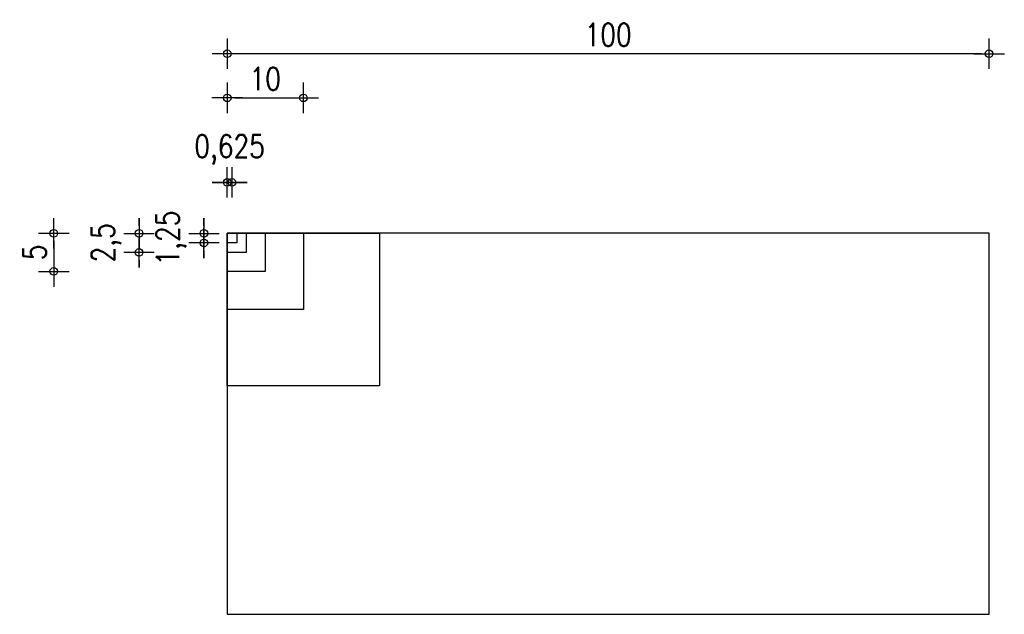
# Model space of a CAD drawing. Header units: millimetres. Extents: x 88 to 217, y 134 to 212.
import ezdxf

# ---------------------------------------------------------------- set-up
doc = ezdxf.new("R2010")
doc.units = ezdxf.units.MM
doc.layers.add('BEMASSUNG', color=8, linetype='Continuous')
doc.styles.add('ROMANS', font='romans', dxfattribs={"width": 0.8})
doc.dimstyles.new('TEST-BEM50', dxfattribs={"dimtxt": 3, "dimasz": 1, "dimexe": 1, "dimexo": 2, "dimgap": 1, "dimtad": 1, "dimdec": 3, "dimtxsty": 'ROMANS', "dimblk": 'BEM-Ring', "dimcen": 0, "dimdle": 0.1, "dimse1": 1, "dimse2": 1, "dimclrd": 256, "dimclre": 256, "dimclrt": 7, "dimazin": 2, "dimtfac": 1, "dimtdec": 3, "dimtofl": 0, "dimtmove": 2, "dimatfit": 0, "dimldrblk": 'ring 1layer', "dimfxl": 0, "dimtolj": 1, "dimarcsym": 0})

# ---------------------------------------------------------------- blocks, each defined once
blk = doc.blocks.new('BEM-Ring')
at = {"layer": 'BEMASSUNG', "color": 1}
for p, q in [((0, -2), (0, 2)), ((-2, 0), (2, 0))]:
    blk.add_line(p, q, dxfattribs=at)
blk.add_circle((0, 0), 0.5, dxfattribs=at)
blk = doc.blocks.new('*D3')
at = {"layer": 'BEMASSUNG', "lineweight": -2}
blk.add_line((213.77, 207.84), (115.77, 207.84), dxfattribs=at)
at = {"layer": 'Defpoints', "color": 0}
for p in [(114.77, 207.84), (114.77, 184.27), (214.77, 184.27)]:
    blk.add_point(p, dxfattribs=at)
at = {"layer": 'BEMASSUNG', "lineweight": -2, "rotation": 180}
blk.add_blockref('BEM-Ring', (114.77, 207.84), dxfattribs=at)
at = {"layer": 'BEMASSUNG', "lineweight": -2}
blk.add_blockref('BEM-Ring', (214.77, 207.84), dxfattribs=at)
at = {"layer": 'BEMASSUNG', "color": 7, "insert": (164.77, 210.34), "char_height": 3, "attachment_point": 5, "style": 'ROMANS'}
blk.add_mtext('\\A1;100', dxfattribs=at)
blk = doc.blocks.new('ring 1layer')
at = {"layer": 'BEMASSUNG', "color": 1}
for p, q in [((0.125, 0), (-0.125, 0)), ((0, 0.125), (0, -0.125))]:
    blk.add_line(p, q, dxfattribs=at)
blk.add_circle((0, 0), 0.025, dxfattribs=at)
blk = doc.blocks.new('*D7')
at = {"layer": 'BEMASSUNG', "lineweight": -2}
for p, q in [((103.2, 185.27), (103.2, 186.27)), ((103.2, 180.77), (103.2, 179.77))]:
    blk.add_line(p, q, dxfattribs=at)
at = {"layer": 'Defpoints', "color": 0}
for p in [(114.77, 184.27), (103.2, 181.77), (114.77, 181.77)]:
    blk.add_point(p, dxfattribs=at)
at = {"layer": 'BEMASSUNG', "lineweight": -2}
for p, rotation in [((103.2, 184.27), 270), ((103.2, 181.77), 90)]:
    blk.add_blockref('BEM-Ring', p, dxfattribs=dict(at, rotation=rotation))
at = {"layer": 'BEMASSUNG', "color": 7, "insert": (98.91, 183.02), "char_height": 3, "attachment_point": 5, "rotation": 90, "style": 'ROMANS'}
blk.add_mtext('\\A1;2,5', dxfattribs=at)
blk = doc.blocks.new('*D8')
at = {"layer": 'BEMASSUNG', "lineweight": -2}
for p, q in [((111.71, 185.27), (111.71, 186.27)), ((111.71, 182.02), (111.71, 181.02))]:
    blk.add_line(p, q, dxfattribs=at)
at = {"layer": 'Defpoints', "color": 0}
for p in [(114.77, 184.27), (111.71, 183.02), (114.77, 183.02)]:
    blk.add_point(p, dxfattribs=at)
at = {"layer": 'BEMASSUNG', "lineweight": -2}
for p, rotation in [((111.71, 184.27), 270), ((111.71, 183.02), 90)]:
    blk.add_blockref('BEM-Ring', p, dxfattribs=dict(at, rotation=rotation))
at = {"layer": 'BEMASSUNG', "color": 7, "insert": (107.42, 183.65), "char_height": 3, "attachment_point": 5, "rotation": 90, "style": 'ROMANS'}
blk.add_mtext('\\A1;1,25', dxfattribs=at)
blk = doc.blocks.new('*D9')
at = {"layer": 'BEMASSUNG', "lineweight": -2}
for p, q in [((113.77, 190.96), (112.77, 190.96)), ((116.39, 190.96), (117.39, 190.96))]:
    blk.add_line(p, q, dxfattribs=at)
at = {"layer": 'Defpoints', "color": 0}
for p in [(115.39, 190.96), (114.77, 184.27), (115.39, 184.27)]:
    blk.add_point(p, dxfattribs=at)
at = {"layer": 'BEMASSUNG', "lineweight": -2}
blk.add_blockref('BEM-Ring', (114.77, 190.96), dxfattribs=at)
at = {"layer": 'BEMASSUNG', "lineweight": -2, "rotation": 180}
blk.add_blockref('BEM-Ring', (115.39, 190.96), dxfattribs=at)
at = {"layer": 'BEMASSUNG', "color": 7, "insert": (115.08, 195.25), "char_height": 3, "attachment_point": 5, "style": 'ROMANS'}
blk.add_mtext('\\A1;0,625', dxfattribs=at)
blk = doc.blocks.new('*D10')
at = {"layer": 'BEMASSUNG', "lineweight": -2}
blk.add_line((92, 183.27), (92, 180.27), dxfattribs=at)
at = {"layer": 'Defpoints', "color": 0}
for p in [(119.77, 184.27), (92, 179.27), (119.77, 179.27)]:
    blk.add_point(p, dxfattribs=at)
at = {"layer": 'BEMASSUNG', "lineweight": -2}
for p, rotation in [((92, 184.27), 90), ((92, 179.27), 270)]:
    blk.add_blockref('BEM-Ring', p, dxfattribs=dict(at, rotation=rotation))
at = {"layer": 'BEMASSUNG', "color": 7, "insert": (89.5, 181.77), "char_height": 3, "attachment_point": 5, "rotation": 90, "style": 'ROMANS'}
blk.add_mtext('\\A1;5', dxfattribs=at)

msp = doc.modelspace()

# ---------------------------------------------------------------- linework, layer by layer
for points in [[(114.7655, 134.2739), (214.7655, 134.2739), (214.7655, 184.2739), (114.7655, 184.2739)], [(114.7655, 184.2739), (134.7655, 184.2739), (134.7655, 164.2739), (114.7655, 164.2739)], [(114.7655, 184.2739), (124.7655, 184.2739), (124.7655, 174.2739), (114.7655, 174.2739)], [(114.7655, 184.2739), (119.7655, 184.2739), (119.7655, 179.2739), (114.7655, 179.2739)], [(114.7655, 184.2739), (117.2655, 184.2739), (117.2655, 181.7739), (114.7655, 181.7739)], [(114.7655, 184.2739), (116.0155, 184.2739), (116.0155, 183.0239), (114.7655, 183.0239)]]:
    msp.add_lwpolyline(points, close=True)

# ---------------------------------------------------------------- dimensions: what is measured, and where the dimension line sits
at = {"layer": 'BEMASSUNG'}
for base, p1, p2, picture, middle in [((114.7655, 207.8409), (214.7655, 184.2739), (114.7655, 184.2739), '*D3', (164.7655, 210.3409)), ((115.3905, 190.9645), (114.7655, 184.2739), (115.3905, 184.2739), '*D9', (115.078, 195.2502))]:
    dim = msp.add_linear_dim(base=base, p1=p1, p2=p2, dimstyle='TEST-BEM50', dxfattribs=at)
    dim.commit()
    dim.dimension.update_dxf_attribs({"geometry": picture, "text_midpoint": middle})
msp.add_linear_dim(base=(124.7655, 202.052), p1=(114.7655, 184.2739), p2=(124.7655, 184.2739), dimstyle='TEST-BEM50', dxfattribs=at).render()
for base, p1, p2, picture, middle in [((111.7052, 183.0239), (114.7655, 184.2739), (114.7655, 183.0239), '*D8', (107.4195, 183.6489)), ((91.9964, 179.2739), (119.7655, 184.2739), (119.7655, 179.2739), '*D10', (89.4964, 181.7739)), ((103.1957, 181.7739), (114.7655, 184.2739), (114.7655, 181.7739), '*D7', (98.91, 183.0239))]:
    dim = msp.add_linear_dim(base=base, p1=p1, p2=p2, angle=90, dimstyle='TEST-BEM50', dxfattribs=at)
    dim.commit()
    dim.dimension.update_dxf_attribs({"geometry": picture, "text_midpoint": middle})

doc.saveas('drawing.dxf')
